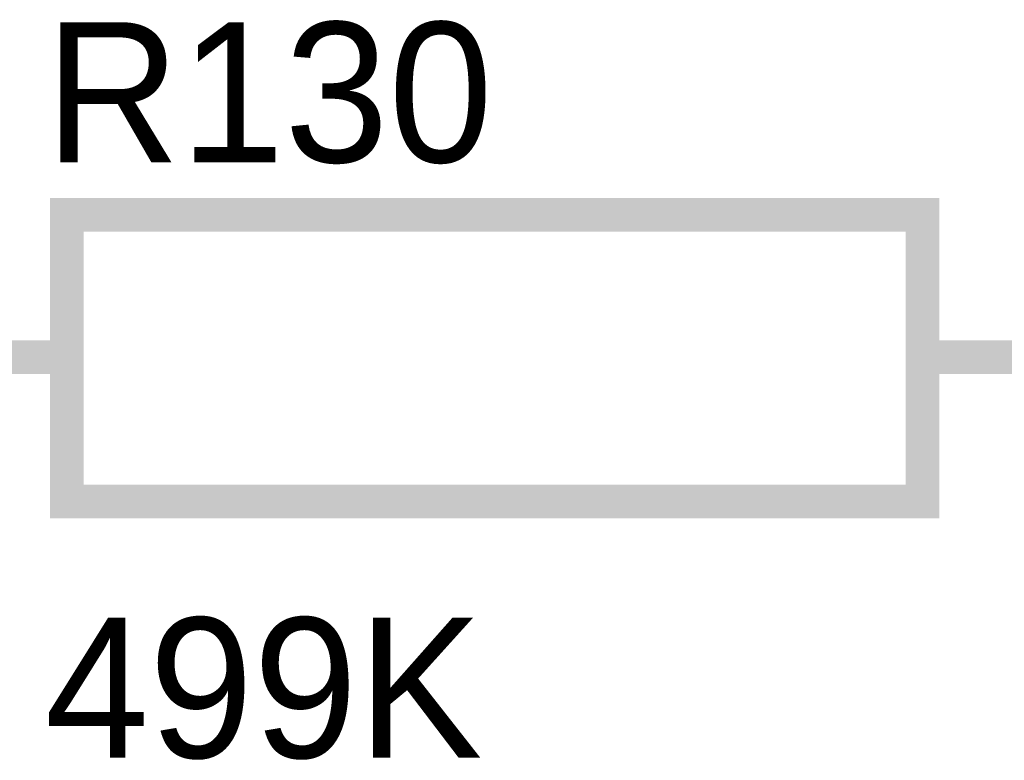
# Model space of a CAD drawing. Header units: inches. Extents: x 0 to 292, y 0 to 193.
# Tile 23 of 256: x 25 to 34, y 88 to 95. Entities that reach past the tile are written whole.
import ezdxf

# ---------------------------------------------------------------- set-up
doc = ezdxf.new("R2010")
doc.units = ezdxf.units.IN
doc.layers.add('Sheet', color=255, linetype='Continuous')

msp = doc.modelspace()

# ---------------------------------------------------------------- linework, layer by layer
at = {"layer": 'Sheet'}
for points in [[(25.4457, 93.0896, 0.2997, 0.2997, 0), (33.0639, 93.0896, 0.2997, 0.2997, 0), (33.0639, 90.5362, 0.2997, 0.2997, 0), (25.4457, 90.5362, 0.2997, 0.2997, 0), (25.4457, 93.0896, 0.2997, 0.2997, 0)], [(25.4457, 93.0896, 0.0991, 0.0991, 0), (25.4457, 90.5362, 0.0991, 0.0991, 0), (33.0639, 90.5362, 0.0991, 0.0991, 0), (33.0639, 93.0896, 0.0991, 0.0991, 0), (25.4457, 93.0896, 0.0991, 0.0991, 0), (25.4457, 93.0896, 0.0991, 0.0991, 0)]]:
    msp.add_lwpolyline(points, format="xyseb", close=True, dxfattribs=at)
for points in [[(25.4457, 91.8226, 0.2997, 0.2997, 0), (22.9129, 91.8226, 0.2997, 0.2997, 0)], [(33.0639, 91.8226, 0.2997, 0.2997, 0), (35.6162, 91.8226, 0.2997, 0.2997, 0)]]:
    msp.add_lwpolyline(points, format="xyseb", dxfattribs=at)

# ---------------------------------------------------------------- texts
for s, p in [('R130', (25.2509, 93.5574)), ('499K', (25.2509, 88.2558))]:
    msp.add_text(s, height=1.24743, dxfattribs=at).set_placement(p)

doc.saveas('drawing.dxf')
